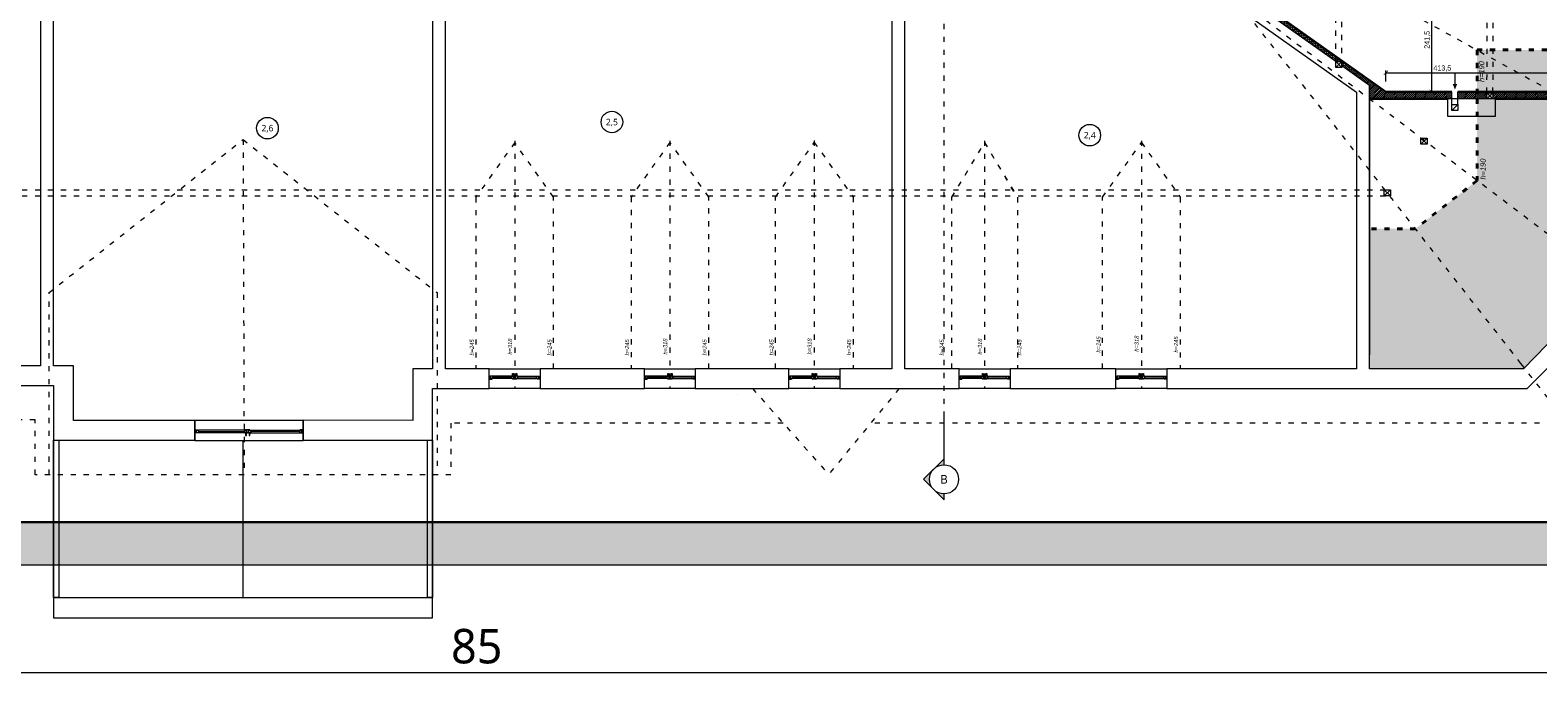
# Model space of a CAD drawing. Header units: millimetres. Extents: x 80301 to 146489, y -78581 to -28273.
# Tile 84 of 135: x 125489 to 128985, y -66786 to -65294. Entities that reach past the tile are written whole.
import ezdxf
from ezdxf.enums import TextEntityAlignment as Align

# ---------------------------------------------------------------- set-up
doc = ezdxf.new("R2010")
doc.units = ezdxf.units.MM
doc.linetypes.add('ACAD_ISO03W100', pattern=[30, 12, -18])
doc.layers.get('0').update_dxf_attribs({"lineweight": 0})
for name, color, linetype, lineweight in [('A-opisram.ART', 250, 'Continuous', 0), ('OPIS', 4, 'Continuous', 9), ('opis..KF', 250, 'Continuous', 15), ('pomocnicza', 30, 'Continuous', 0), ('stolarka_arch', 250, 'Continuous', 5), ('wentylacja..KF', 202, 'Continuous', 15), ('wymiar..KF', 12, 'Continuous', 5), ('ściana pro..KF', 222, 'Continuous', 30), ('ściany ist..KF', 61, 'Continuous', 5)]:
    doc.layers.add(name, color=color, linetype=linetype, lineweight=lineweight)
doc.layers.add('A-pomocram.ART', color=254, linetype='Continuous', lineweight=0, plot=False)
doc.layers.add('A-wymram.ART', color=10, linetype='Continuous', lineweight=5, plot=False)
for name, color, linetype, lineweight, true_color in [('A-przekrycieram.ART', 7, 'Continuous', 0, 0xffffff), ('instalacje_arch', 7, 'Continuous', 30, 0xd60000), ('wypełnienie 2', 7, 'Continuous', 0, 0x363636)]:
    doc.layers.add(name, color=color, linetype=linetype, lineweight=lineweight, true_color=true_color)
doc.styles.add('ARCH', font='segoeuil.ttf')
doc.styles.add('kamil', font='GOTHIC.TTF')
doc.dimstyles.new('100..KF', dxfattribs={"dimtxt": 12, "dimasz": 10, "dimexe": 5, "dimexo": 5, "dimgap": 3, "dimtad": 1, "dimdec": 1, "dimrnd": 0.5, "dimtxsty": 'kamil', "dimblk": 'ARCHTICK', "dimcen": 0, "dimclrd": 256, "dimclre": 256, "dimclrt": 256, "dimadec": 0, "dimazin": 0, "dimtfac": 1, "dimtdec": 1, "dimtofl": 0, "dimtmove": 0, "dimatfit": 3, "dimfxl": 10, "dimfxlon": 1, "dimlwd": 0, "dimlwe": 0, "dimarcsym": 0})
doc.dimstyles.new('RAMKA', dxfattribs={"dimscale": 20, "dimtxt": 4, "dimasz": 3, "dimexe": 5, "dimexo": 3, "dimgap": 1, "dimtad": 1, "dimdec": 1, "dimlfac": 0.01, "dimtxsty": 'ARCH', "dimblk": 'ARCHTICK', "dimcen": 0, "dimclrd": 256, "dimclre": 256, "dimclrt": 256, "dimadec": 0, "dimazin": 0, "dimtfac": 1, "dimtdec": 1, "dimtofl": 0, "dimtmove": 1, "dimatfit": 3, "dimfxl": 10, "dimfxlon": 1, "dimlwd": 0, "dimlwe": 0, "dimarcsym": 0})
pattern_1 = [(45, (-308.0725, -28536.048), (-2.24506403, 2.24506403), [])]

# ---------------------------------------------------------------- blocks, each defined once
blk = doc.blocks.new('_ArchTick')
at = {"color": 0, "linetype": 'ByBlock', "const_width": 0.15}
blk.add_lwpolyline([(-0.5, -0.5), (0.5, 0.5)], dxfattribs=at)
blk = doc.blocks.new('*D1237')
at = {"layer": 'A-wymram.ART', "linetype": 'Continuous', "lineweight": 0, "transparency": 16777216}
for p, q in [((0, -60), (0, -350)), ((8500, -60), (8500, -350)), ((8500, -250), (0, -250))]:
    blk.add_line(p, q, dxfattribs=at)
at = {"layer": 'Defpoints', "color": 0, "transparency": 16777216}
for p in [(0, 0), (8500, 0), (0, -250)]:
    blk.add_point(p, dxfattribs=at)
at = {"layer": 'A-wymram.ART', "lineweight": 0, "transparency": 16777216, "xscale": 60, "yscale": 60, "zscale": 60, "rotation": 180}
blk.add_blockref('_ArchTick', (0, -250), dxfattribs=at)
at = {"layer": 'A-wymram.ART', "lineweight": 0, "transparency": 16777216, "xscale": 60, "yscale": 60, "zscale": 60}
blk.add_blockref('_ArchTick', (8500, -250), dxfattribs=at)
at = {"layer": 'A-wymram.ART', "transparency": 16777216, "insert": (4250, -188.6), "char_height": 80, "attachment_point": 5, "style": 'ARCH'}
blk.add_mtext('85', dxfattribs=at)
blk = doc.blocks.new('*U638')
at = {"layer": 'stolarka_arch', "lineweight": 0}
blk.add_lwpolyline([(0, 0), (251, 0), (251, -46.8), (0, -46.8)], close=True, dxfattribs=at)
at = {"layer": 'stolarka_arch'}
for points in [[(0, -22), (6, -22), (6, -23), (3, -23), (3, -28), (0, -28)], [(3, -23), (8, -23), (8, -29), (2, -29), (2, -28), (3, -28)], [(8, -26), (121.3, -26), (121.3, -23), (8, -23)], [(8, -26), (121.3, -26), (121.3, -29), (8, -29)], [(126.3, -23), (121.3, -23), (121.3, -29), (127.3, -29), (127.3, -28), (126.3, -28)], [(126.3, -30), (122.3, -30), (122.3, -29), (126.3, -29)], [(123.3, -22), (133.3, -22), (133.3, -23), (130.3, -23), (130.3, -28), (126.3, -28), (126.3, -23), (123.3, -23)], [(125.3, -35), (123.3, -35), (123.3, -30), (125.3, -30)], [(130.3, -23), (135.3, -23), (135.3, -29), (129.3, -29), (129.3, -28), (130.3, -28)], [(134.3, -30), (130.3, -30), (130.3, -29), (134.3, -29)], [(133.3, -35), (131.3, -35), (131.3, -30), (133.3, -30)], [(243, -26), (135.3, -26), (135.3, -23), (243, -23)], [(243, -26), (135.3, -26), (135.3, -29), (243, -29)], [(248, -23), (243, -23), (243, -29), (249, -29), (249, -28), (248, -28)], [(251, -22), (245, -22), (245, -23), (248, -23), (248, -28), (251, -28)]]:
    blk.add_lwpolyline(points, close=True, dxfattribs=at)
blk = doc.blocks.new('*U639')
at = {"layer": 'stolarka_arch', "lineweight": 0}
blk.add_lwpolyline([(0, 0), (118, 0), (118, -46), (0, -46)], close=True, dxfattribs=at)
at = {"layer": 'stolarka_arch'}
for points in [[(0, -22), (6, -22), (6, -23), (3, -23), (3, -28), (0, -28)], [(3, -23), (8, -23), (8, -29), (2, -29), (2, -28), (3, -28)], [(8, -26), (52, -26), (52, -23), (8, -23)], [(8, -26), (52, -26), (52, -29), (8, -29)], [(57, -23), (52, -23), (52, -29), (58, -29), (58, -28), (57, -28)], [(57, -30), (53, -30), (53, -29), (57, -29)], [(54, -22), (64, -22), (64, -23), (61, -23), (61, -28), (57, -28), (57, -23), (54, -23)], [(56, -35), (54, -35), (54, -30), (56, -30)], [(61, -23), (66, -23), (66, -29), (60, -29), (60, -28), (61, -28)], [(65, -30), (61, -30), (61, -29), (65, -29)], [(64, -35), (62, -35), (62, -30), (64, -30)], [(110, -26), (66, -26), (66, -23), (110, -23)], [(110, -26), (66, -26), (66, -29), (110, -29)], [(115, -23), (110, -23), (110, -29), (116, -29), (116, -28), (115, -28)], [(118, -22), (112, -22), (112, -23), (115, -23), (115, -28), (118, -28)]]:
    blk.add_lwpolyline(points, close=True, dxfattribs=at)
blk = doc.blocks.new('*U633')
at = {"layer": 'stolarka_arch', "lineweight": 0}
blk.add_lwpolyline([(0, 0), (118, 0), (118, -46), (0, -46)], close=True, dxfattribs=at)
at = {"layer": 'stolarka_arch'}
for points in [[(0, -22), (6, -22), (6, -23), (3, -23), (3, -28), (0, -28)], [(3, -23), (8, -23), (8, -29), (2, -29), (2, -28), (3, -28)], [(8, -26), (52, -26), (52, -23), (8, -23)], [(8, -26), (52, -26), (52, -29), (8, -29)], [(57, -23), (52, -23), (52, -29), (58, -29), (58, -28), (57, -28)], [(57, -30), (53, -30), (53, -29), (57, -29)], [(54, -22), (64, -22), (64, -23), (61, -23), (61, -28), (57, -28), (57, -23), (54, -23)], [(56, -35), (54, -35), (54, -30), (56, -30)], [(61, -23), (66, -23), (66, -29), (60, -29), (60, -28), (61, -28)], [(65, -30), (61, -30), (61, -29), (65, -29)], [(64, -35), (62, -35), (62, -30), (64, -30)], [(110, -26), (66, -26), (66, -23), (110, -23)], [(110, -26), (66, -26), (66, -29), (110, -29)], [(115, -23), (110, -23), (110, -29), (116, -29), (116, -28), (115, -28)], [(118, -22), (112, -22), (112, -23), (115, -23), (115, -28), (118, -28)]]:
    blk.add_lwpolyline(points, close=True, dxfattribs=at)
blk = doc.blocks.new('*U634')
at = {"layer": 'stolarka_arch', "lineweight": 0}
blk.add_lwpolyline([(0, 0), (118, 0), (118, -46), (0, -46)], close=True, dxfattribs=at)
at = {"layer": 'stolarka_arch'}
for points in [[(0, -22), (6, -22), (6, -23), (3, -23), (3, -28), (0, -28)], [(3, -23), (8, -23), (8, -29), (2, -29), (2, -28), (3, -28)], [(8, -26), (52, -26), (52, -23), (8, -23)], [(8, -26), (52, -26), (52, -29), (8, -29)], [(57, -23), (52, -23), (52, -29), (58, -29), (58, -28), (57, -28)], [(57, -30), (53, -30), (53, -29), (57, -29)], [(54, -22), (64, -22), (64, -23), (61, -23), (61, -28), (57, -28), (57, -23), (54, -23)], [(56, -35), (54, -35), (54, -30), (56, -30)], [(61, -23), (66, -23), (66, -29), (60, -29), (60, -28), (61, -28)], [(65, -30), (61, -30), (61, -29), (65, -29)], [(64, -35), (62, -35), (62, -30), (64, -30)], [(110, -26), (66, -26), (66, -23), (110, -23)], [(110, -26), (66, -26), (66, -29), (110, -29)], [(115, -23), (110, -23), (110, -29), (116, -29), (116, -28), (115, -28)], [(118, -22), (112, -22), (112, -23), (115, -23), (115, -28), (118, -28)]]:
    blk.add_lwpolyline(points, close=True, dxfattribs=at)
blk = doc.blocks.new('*U630')
at = {"layer": 'stolarka_arch', "lineweight": 0}
blk.add_lwpolyline([(0, 0), (118, 0), (118, -46), (0, -46)], close=True, dxfattribs=at)
at = {"layer": 'stolarka_arch'}
for points in [[(0, -22), (6, -22), (6, -23), (3, -23), (3, -28), (0, -28)], [(3, -23), (8, -23), (8, -29), (2, -29), (2, -28), (3, -28)], [(8, -26), (52, -26), (52, -23), (8, -23)], [(8, -26), (52, -26), (52, -29), (8, -29)], [(57, -23), (52, -23), (52, -29), (58, -29), (58, -28), (57, -28)], [(57, -30), (53, -30), (53, -29), (57, -29)], [(54, -22), (64, -22), (64, -23), (61, -23), (61, -28), (57, -28), (57, -23), (54, -23)], [(56, -35), (54, -35), (54, -30), (56, -30)], [(61, -23), (66, -23), (66, -29), (60, -29), (60, -28), (61, -28)], [(65, -30), (61, -30), (61, -29), (65, -29)], [(64, -35), (62, -35), (62, -30), (64, -30)], [(110, -26), (66, -26), (66, -23), (110, -23)], [(110, -26), (66, -26), (66, -29), (110, -29)], [(115, -23), (110, -23), (110, -29), (116, -29), (116, -28), (115, -28)], [(118, -22), (112, -22), (112, -23), (115, -23), (115, -28), (118, -28)]]:
    blk.add_lwpolyline(points, close=True, dxfattribs=at)
blk = doc.blocks.new('*U631')
at = {"layer": 'stolarka_arch', "lineweight": 0}
blk.add_lwpolyline([(0, 0), (118, 0), (118, -46), (0, -46)], close=True, dxfattribs=at)
at = {"layer": 'stolarka_arch'}
for points in [[(0, -22), (6, -22), (6, -23), (3, -23), (3, -28), (0, -28)], [(3, -23), (8, -23), (8, -29), (2, -29), (2, -28), (3, -28)], [(8, -26), (52, -26), (52, -23), (8, -23)], [(8, -26), (52, -26), (52, -29), (8, -29)], [(57, -23), (52, -23), (52, -29), (58, -29), (58, -28), (57, -28)], [(57, -30), (53, -30), (53, -29), (57, -29)], [(54, -22), (64, -22), (64, -23), (61, -23), (61, -28), (57, -28), (57, -23), (54, -23)], [(56, -35), (54, -35), (54, -30), (56, -30)], [(61, -23), (66, -23), (66, -29), (60, -29), (60, -28), (61, -28)], [(65, -30), (61, -30), (61, -29), (65, -29)], [(64, -35), (62, -35), (62, -30), (64, -30)], [(110, -26), (66, -26), (66, -23), (110, -23)], [(110, -26), (66, -26), (66, -29), (110, -29)], [(115, -23), (110, -23), (110, -29), (116, -29), (116, -28), (115, -28)], [(118, -22), (112, -22), (112, -23), (115, -23), (115, -28), (118, -28)]]:
    blk.add_lwpolyline(points, close=True, dxfattribs=at)
blk = doc.blocks.new('nr pom')
at = {"layer": 'opis..KF', "lineweight": 20}
blk.add_circle((0, 0), 25, dxfattribs=at)
at = {"layer": 'opis..KF', "style": 'ARCH'}
blk.add_attdef('00', text='', height=15, dxfattribs=at).set_placement((0, 0), align=Align.MIDDLE_CENTER)
blk = doc.blocks.new('*U1262')
at = {"layer": 'OPIS', "lineweight": 20}
h = blk.add_hatch(color=256, dxfattribs=at)
h.dxf.hatch_style = 1
h.paths.add_polyline_path([(0, 33.8), (0, 47.7), (-23.9, 23.9, -0.198912)])
h.paths.add_polyline_path([(-47.7, 0), (-23.9, -23.9, -0.198912), (-33.8, 0, -0.198912), (-23.9, 23.9)])
h.paths.add_polyline_path([(-23.9, -23.9), (0, -47.7), (0, -33.8, -0.198912)])
h = blk.add_hatch(color=256, dxfattribs=at)
h.dxf.hatch_style = 1
h.paths.add_polyline_path([(-23.9, -3825.8), (0, -3849.7), (0, -3835.7, -0.198912)])
h.paths.add_polyline_path([(-23.9, -3825.8, -0.198912), (-33.8, -3802, -0.198912), (-23.9, -3778.1), (-47.7, -3802)])
h.paths.add_polyline_path([(0, -3768.2), (0, -3754.2), (-23.9, -3778.1, -0.198912)])
at = {"layer": 'OPIS', "linetype": 'ACAD_ISO03W100', "lineweight": 9}
blk.add_line((0, -3657), (0, -145), dxfattribs=at)
at = {"layer": 'OPIS', "lineweight": 20}
for points in [[(0, -33.8), (0, -47.7), (-47.7, 0), (0, 47.7), (0, 33.8)], [(0, -45), (0, -145)], [(0, -3757), (0, -3657)], [(0, -3768.2), (0, -3754.2), (-47.7, -3802), (0, -3849.7), (0, -3835.7)]]:
    blk.add_lwpolyline(points, dxfattribs=at)
for centre in [(0, 0), (0, -3802)]:
    blk.add_circle(centre, 33.8, dxfattribs=at)
at = {"layer": 'OPIS', "style": 'ARCH'}
blk.add_attdef('P1', text='', height=20, rotation=180, dxfattribs=at).set_placement((0, 0), align=Align.MIDDLE_CENTER)
blk.add_attdef('P2', text='', height=20, dxfattribs=at).set_placement((0, -3802), align=Align.MIDDLE_CENTER)
blk = doc.blocks.new('*U1216')
at = {"layer": 'wentylacja..KF', "lineweight": 5}
h = blk.add_hatch(color=256, dxfattribs=at)
h.dxf.hatch_style = 1
h.paths.add_polyline_path([(12.5, 5), (12.5, 1.2), (38.5, 1.2), (38.5, -1.3), (12.5, -1.3), (12.5, -5), (0, 0)])
at = {"layer": 'wentylacja..KF', "color": 240, "const_width": 0.239}
blk.add_lwpolyline([(12.5, 5), (12.5, 1.2), (38.5, 1.2), (38.5, -1.3), (12.5, -1.3), (12.5, -5), (0, 0)], close=True, dxfattribs=at)
blk = doc.blocks.new('*D1263')
at = {"layer": 'Defpoints', "color": 0, "linetype": 'ByBlock', "transparency": 16777216}
for p in [(128689.6, -65453.5), (129409.8, -65453.5), (128689.6, -66080)]:
    blk.add_point(p, dxfattribs=at)
at = {"layer": 'wymiar..KF', "linetype": 'Continuous', "lineweight": 0, "transparency": 16777216}
for p, q in [((129389.8, -65453.5), (129414.8, -65453.5)), ((129409.8, -66080), (129409.8, -65453.5)), ((129389.8, -66080), (129414.8, -66080))]:
    blk.add_line(p, q, dxfattribs=at)
at = {"layer": 'wymiar..KF', "linetype": 'ByBlock', "lineweight": 0, "transparency": 16777216, "xscale": 10, "yscale": 10, "zscale": 10}
for p, rotation in [((129409.8, -65453.5), 90), ((129409.8, -66080), 270)]:
    blk.add_blockref('_ArchTick', p, dxfattribs=dict(at, rotation=rotation))
at = {"layer": 'wymiar..KF', "linetype": 'ByBlock', "transparency": 16777216, "insert": (129399.9, -65766.7), "char_height": 12, "attachment_point": 5, "rotation": 90, "style": 'kamil'}
blk.add_mtext('626,5', dxfattribs=at)
blk = doc.blocks.new('*D1264')
at = {"layer": 'Defpoints', "color": 0, "linetype": 'ByBlock', "transparency": 16777216}
for p in [(128689.6, -65453.5), (128733.6, -65437.5), (129409.8, -65437.5)]:
    blk.add_point(p, dxfattribs=at)
at = {"layer": 'wymiar..KF', "linetype": 'Continuous', "lineweight": 0, "transparency": 16777216}
for p, q in [((129438.2, -65437), (129438.2, -65415.6)), ((129389.8, -65437.5), (129414.8, -65437.5)), ((129389.8, -65453.5), (129414.8, -65453.5)), ((129409.8, -65445.5), (129438.2, -65437)), ((129409.8, -65453.5), (129409.8, -65437.5))]:
    blk.add_line(p, q, dxfattribs=at)
at = {"layer": 'wymiar..KF', "linetype": 'ByBlock', "lineweight": 0, "transparency": 16777216, "xscale": 10, "yscale": 10, "zscale": 10}
for p, rotation in [((129409.8, -65437.5), 90), ((129409.8, -65453.5), 270)]:
    blk.add_blockref('_ArchTick', p, dxfattribs=dict(at, rotation=rotation))
at = {"layer": 'wymiar..KF', "linetype": 'ByBlock', "transparency": 16777216, "insert": (129428.9, -65426.3), "char_height": 12, "attachment_point": 5, "rotation": 90, "style": 'kamil'}
blk.add_mtext('16', dxfattribs=at)
blk = doc.blocks.new('*D1265')
at = {"layer": 'Defpoints', "color": 0, "linetype": 'ByBlock', "transparency": 16777216}
for p in [(129004, -64971), (129409.8, -64971), (128733.6, -65437.5)]:
    blk.add_point(p, dxfattribs=at)
at = {"layer": 'wymiar..KF', "linetype": 'Continuous', "lineweight": 0, "transparency": 16777216}
for p, q in [((129389.8, -64971), (129414.8, -64971)), ((129409.8, -65437.5), (129409.8, -64971)), ((129389.8, -65437.5), (129414.8, -65437.5))]:
    blk.add_line(p, q, dxfattribs=at)
at = {"layer": 'wymiar..KF', "linetype": 'ByBlock', "lineweight": 0, "transparency": 16777216, "xscale": 10, "yscale": 10, "zscale": 10}
for p, rotation in [((129409.8, -64971), 90), ((129409.8, -65437.5), 270)]:
    blk.add_blockref('_ArchTick', p, dxfattribs=dict(at, rotation=rotation))
at = {"layer": 'wymiar..KF', "linetype": 'ByBlock', "transparency": 16777216, "insert": (129399.9, -65204.2), "char_height": 12, "attachment_point": 5, "rotation": 90, "style": 'kamil'}
blk.add_mtext('466,5', dxfattribs=at)
blk = doc.blocks.new('*D1383')
at = {"layer": 'Defpoints', "color": 0, "linetype": 'ByBlock', "transparency": 16777216}
for p in [(128591.2, -65196), (128739.3, -65196), (128692.9, -65437.5)]:
    blk.add_point(p, dxfattribs=at)
at = {"layer": 'wymiar..KF', "linetype": 'Continuous', "lineweight": 0, "transparency": 16777216}
for p, q in [((128719.3, -65196), (128744.3, -65196)), ((128739.3, -65437.5), (128739.3, -65196)), ((128719.3, -65437.5), (128744.3, -65437.5))]:
    blk.add_line(p, q, dxfattribs=at)
at = {"layer": 'wymiar..KF', "linetype": 'ByBlock', "lineweight": 0, "transparency": 16777216, "xscale": 10, "yscale": 10, "zscale": 10}
for p, rotation in [((128739.3, -65196), 90), ((128739.3, -65437.5), 270)]:
    blk.add_blockref('_ArchTick', p, dxfattribs=dict(at, rotation=rotation))
at = {"layer": 'wymiar..KF', "linetype": 'ByBlock', "transparency": 16777216, "insert": (128729.4, -65316.7), "char_height": 12, "attachment_point": 5, "rotation": 90, "style": 'kamil'}
blk.add_mtext('241,5', dxfattribs=at)
blk = doc.blocks.new('*D1452')
at = {"layer": 'Defpoints', "color": 0, "linetype": 'ByBlock', "lineweight": 35, "transparency": 16777216}
for p in [(129046.9, -65393.1), (128633.2, -65437.5), (129046.9, -65437.5)]:
    blk.add_point(p, dxfattribs=at)
at = {"layer": 'wymiar..KF', "linetype": 'Continuous', "lineweight": 0, "transparency": 16777216}
for p, q in [((128633.2, -65413.1), (128633.2, -65388.1)), ((129046.9, -65413.1), (129046.9, -65388.1)), ((128633.2, -65393.1), (129046.9, -65393.1))]:
    blk.add_line(p, q, dxfattribs=at)
at = {"layer": 'wymiar..KF', "linetype": 'ByBlock', "lineweight": 0, "transparency": 16777216, "xscale": 10, "yscale": 10, "zscale": 10, "rotation": 180}
blk.add_blockref('_ArchTick', (128633.2, -65393.1), dxfattribs=at)
at = {"layer": 'wymiar..KF', "linetype": 'ByBlock', "lineweight": 0, "transparency": 16777216, "xscale": 10, "yscale": 10, "zscale": 10}
blk.add_blockref('_ArchTick', (129046.9, -65393.1), dxfattribs=at)
at = {"layer": 'wymiar..KF', "linetype": 'ByBlock', "transparency": 16777216, "insert": (128764, -65383.2), "char_height": 12, "attachment_point": 5, "style": 'kamil'}
blk.add_mtext('413,5', dxfattribs=at)
blk = doc.blocks.new('*U1234')
at = {"layer": 'A-przekrycieram.ART'}
h = blk.add_hatch(color=256, dxfattribs=at)
h.dxf.hatch_style = 1
h.paths.add_polyline_path([(0, 4200), (8500, 4200), (8500, 0), (0, 0)])
h.paths.add_polyline_path([(200, 4100), (8400, 4100), (8400, 100), (200, 100)], flags=16)
at = {"layer": 'A-opisram.ART', "lineweight": 30}
blk.add_lwpolyline([(200, 4100), (8400, 4100), (8400, 100), (200, 100)], close=True, dxfattribs=at)
at = {"layer": 'A-pomocram.ART'}
blk.add_lwpolyline([(0, 4200), (8500, 4200), (8500, 0), (0, 0)], close=True, dxfattribs=at)
at = {"layer": 'A-wymram.ART'}
dim = blk.add_linear_dim(base=(0, -250), p1=(8500, 0), p2=(0, 0), dimstyle='RAMKA', dxfattribs=at)
dim.commit()
dim.dimension.update_dxf_attribs({"geometry": '*D1237', "text_midpoint": (4250, -188.63)})

msp = doc.modelspace()

# ---------------------------------------------------------------- hatches: boundary and pattern name
at = {"layer": 'pomocnicza', "linetype": 'ByBlock', "lineweight": 0, "true_color": 0xe8e8e8}
h = msp.add_hatch(color=254, dxfattribs=at)
h.dxf.hatch_style = 1
h.paths.add_polyline_path([(128595.08, -65755.16), (128701.57, -65755.16), (128844.5, -65643.29), (128844.5, -65340.35), (129046.9, -65340.35), (129046.9, -65493.99), (129139.7, -65493.99), (129139.45, -65887.48), (128952.08, -66080), (128595.08, -66080)])
at = {"layer": 'wypełnienie 2', "linetype": 'ByBlock', "transparency": 33554595}
h = msp.add_hatch(dxfattribs=at)
h.set_pattern_fill('ANSI31', color=256)
h.set_pattern_definition(pattern_1)
h.paths.add_polyline_path([(128644.4, -64970.99), (128632.4, -64970.99), (128632.4, -64982.02), (128644.4, -64982.02)])
h.paths.add_polyline_path([(128644.4, -65082.02), (128632.4, -65082.02), (128632.4, -65183.99), (128530.65, -65183.99), (128530.65, -65195.99), (128644.4, -65195.99)])
h.paths.add_polyline_path([(128530.65, -65183.99), (128516.65, -65183.99), (128516.65, -65195.99), (128530.65, -65195.99)])
h.paths.add_polyline_path([(128516.65, -65183.99), (128342.65, -65183.99), (128342.65, -65244.07), (128516.39, -65367.24), (128516.65, -65367.24), (128516.65, -65354.86), (128344.65, -65232.93), (128344.65, -65195.99), (128516.65, -65195.99)])
h.paths.add_polyline_path([(128342.65, -65183.99), (128328.65, -65183.99), (128328.65, -65233.97), (128342.65, -65233.97)])
h.paths.add_polyline_path([(128328.65, -65183.99), (128306.97, -65183.99), (128286.69, -65204.4), (128328.65, -65234.15), (128328.65, -65233.97)])
h.paths.add_polyline_path([(128306.97, -65183.99), (128257.9, -65183.99), (128286.69, -65204.4)])
h = msp.add_hatch(dxfattribs=at)
h.set_pattern_fill('ANSI31', color=256)
h.set_pattern_definition(pattern_1)
h.paths.add_polyline_path([(128530.65, -65364.79), (128530.65, -65377.35), (128595.08, -65423.02), (128595.08, -65453.49), (128775.9, -65453.49), (128786.14, -65453.49), (128786.14, -65437.49), (128633.21, -65437.49)])
h.paths.add_polyline_path([(128516.65, -65354.86), (128516.65, -65367.24), (128530.65, -65367.24), (128530.65, -65364.79)])
h.paths.add_polyline_path([(128844.5, -65437.49), (128800.14, -65437.49), (128800.14, -65453.49), (128844.5, -65453.49)])
h.paths.add_polyline_path([(128867.4, -65439.49), (128867.41, -65437.49), (128844.5, -65437.49), (128844.5, -65453.49), (128867.4, -65453.49)])
h.paths.add_polyline_path([(128881.41, -65437.49), (128881.4, -65439.49), (128881.4, -65453.49), (128886.9, -65453.49), (129046.9, -65453.49), (129046.9, -65437.49)])

# ---------------------------------------------------------------- linework, layer by layer
at = {"linetype": 'ACAD_ISO03W100'}
for p, q in [((128516.65, -65367.42), (128516.65, -64763.6)), ((128530.65, -65377.35), (128530.65, -64763.6)), ((128867.4, -65439.49), (128869.4, -64988.99)), ((128881.4, -65439.49), (128883.4, -64988.99)), ((129177.4, -65895.71), (128277.65, -65213.49)), ((128946.4, -66067.99), (128277.65, -65213.49)), ((128614.58, -65213.08), (129044.4, -65451)), ((125982.44, -65548.29), (125985.09, -66324.48)), ((126612.44, -65551.02), (126612.44, -66125.8)), ((126972.43, -65550.92), (126972.43, -66125.7)), ((127307.42, -65550.75), (127307.42, -66125.53)), ((127702.39, -65551.02), (127702.39, -66125.8)), ((128066.08, -65551.02), (128066.08, -66125.8)), ((124449.99, -65665), (128643.4, -65665)), ((124449.99, -65679), (128643.4, -65679)), ((129027.7, -66171.87), (128946.15, -66067.68)), ((127163.94, -66126), (127340.4, -66325.04)), ((127504.4, -66126), (127340.4, -66325.04))]:
    msp.add_line(p, q, dxfattribs=at)
for p, q in [((128786.14, -65466.86), (128786.14, -65437.49)), ((128800.14, -65466.86), (128800.14, -65437.49)), ((128786.14, -65480.86), (128800.14, -65466.86)), ((127128.68, -66139.47), (127128.68, -66139.47))]:
    msp.add_line(p, q)
for points in [[(127084.9, -62604.99), (129048.9, -62604.99), (129048.9, -64228.99), (129260.9, -64229.46), (129256.4, -64984.55), (129162.04, -64984.55), (129162.04, -65442.38), (129260.9, -65442.38), (129260.9, -65959.92), (129019.53, -66206), (127438.49, -66206)], [(125532.44, -66326.03), (125532.44, -65903.49), (125982.44, -65548.29), (126432.44, -65903.49), (126432.44, -66322.96)], [(126702.44, -66080), (126702.44, -65681.99), (126612.44, -65555.09), (126522.44, -65681.99), (126522.44, -66080)], [(127062.44, -66079.6), (127062.44, -65681.59), (126972.44, -65554.69), (126882.44, -65681.59), (126882.44, -66079.6)], [(127217.41, -66079.72), (127217.41, -65681.71), (127307.42, -65554.81), (127397.42, -65681.71), (127397.41, -66079.72)], [(127626.49, -66080), (127626.49, -65681.99), (127702.39, -65554.99), (127778.53, -65681.99), (127778.53, -66080)], [(127626.49, -65681.99), (127702.39, -65554.99), (127777.43, -65681.99)], [(127976.08, -66080), (127976.08, -65681.99), (128066.08, -65555.09), (128156.08, -65681.99), (128156.08, -66080)], [(127234.86, -66206), (126464.29, -66206), (126464.72, -66326.27), (125500.01, -66326.27), (125500.01, -66198.95), (124701.18, -66198.98)]]:
    msp.add_lwpolyline(points, dxfattribs=at)
at = {"linetype": 'ByBlock'}
msp.add_lwpolyline([(128775.9, -65493.99), (128886.9, -65493.99), (128886.9, -65453.49), (128775.9, -65453.49)], close=True, dxfattribs=at)
msp.add_lwpolyline([(128786.14, -65466.86), (128800.14, -65466.86), (128800.14, -65480.86), (128786.14, -65480.86)], close=True)
at = {"layer": 'pomocnicza', "color": 114, "linetype": 'ACAD_ISO03W100', "lineweight": 40, "true_color": 0x139b48}
for p, q in [((128844.5, -65340.35), (128844.5, -65453.49)), ((128844.5, -65340.35), (129046.9, -65340.35)), ((128844.5, -65453.49), (128844.5, -65643.29)), ((128844.5, -65643.29), (128701.57, -65755.16)), ((128701.57, -65755.16), (128595.08, -65755.16))]:
    msp.add_line(p, q, dxfattribs=at)
at = {"layer": 'ściana pro..KF', "linetype": 'ByBlock'}
for p, q in [((128344.65, -65232.93), (128633.21, -65437.49)), ((128775.9, -65453.49), (128595.08, -65453.49)), ((128633.21, -65437.49), (128786.14, -65437.49)), ((128800.14, -65437.49), (129046.9, -65437.49)), ((128886.9, -65453.49), (129046.9, -65453.49))]:
    msp.add_line(p, q, dxfattribs=at)
at = {"layer": 'ściana pro..KF', "color": 252, "lineweight": 9, "true_color": 0x969696}
msp.add_line((125982.44, -66611.08), (125982.36, -66246), dxfattribs=at)
for points in [[(125542.94, -66246), (125542.94, -66658.08), (126421.94, -66658.08), (126421.94, -66246)], [(125542.94, -66246), (125542.94, -66611.08), (126421.94, -66611.08), (126421.94, -66246)], [(125542.94, -66246), (125554.94, -66246), (125554.94, -66611.08), (125542.94, -66611.08), (125542.94, -66246)], [(126409.94, -66246.05), (126421.94, -66246.05), (126421.94, -66611.13), (126409.94, -66611.13), (126409.94, -66246.05)]]:
    msp.add_lwpolyline(points, dxfattribs=at)
at = {"layer": 'ściany ist..KF', "linetype": 'ByBlock'}
for p, q in [((128516.65, -65367.42), (128342.65, -65244.07)), ((128516.65, -65367.24), (128530.65, -65381.24)), ((128516.65, -65381.24), (128530.65, -65367.24)), ((128589.4, -65418.99), (128530.65, -65377.35)), ((128595.08, -65423.02), (128589.4, -65418.99)), ((128595.08, -65423.02), (128595.08, -66047.99)), ((128565.04, -65441.61), (128565.04, -66080)), ((128886.9, -65453.49), (128775.9, -65453.49)), ((128775.9, -65453.49), (128775.9, -65493.99)), ((128867.4, -65439.49), (128881.4, -65453.49)), ((128867.4, -65453.49), (128881.4, -65439.49)), ((128886.9, -65493.99), (128886.9, -65453.49)), ((128775.9, -65493.99), (128886.9, -65493.99)), ((128714.4, -65544.99), (128728.4, -65558.99)), ((128714.4, -65558.99), (128728.4, -65544.99)), ((128629.4, -65665), (128643.4, -65679)), ((128629.4, -65679), (128643.4, -65665))]:
    msp.add_line(p, q, dxfattribs=at)
for points in [[(128046.9, -65150.45), (128046.9, -65214.99), (127706.36, -65214.99), (127706.36, -65230), (128270.85, -65230), (128565.04, -65438.55), (128565.04, -66080), (128125.08, -66080), (128125.08, -66126)], [(128125.08, -66126), (128960.4, -66126), (129182.9, -65904.08), (129182.9, -65447.99), (129092.9, -65447.99), (129092.9, -65339), (129046.9, -65339), (129046.9, -65493.99), (129139.7, -65493.99), (129139.45, -65887.48), (128952.08, -66080), (128595.08, -66080), (128595.08, -65423.02), (128530.65, -65377.35), (128530.65, -65381.24), (128516.65, -65381.24), (128516.65, -65367.42), (128342.65, -65244.07), (128342.65, -65247.97), (128328.65, -65247.97), (128328.65, -65234.15), (128257.9, -65183.99), (128092.9, -65183.99), (128092.9, -65150.45)], [(125459.86, -65215), (125459.9, -65230), (125512.94, -65230), (125512.94, -66072.94), (125411.44, -66072.94), (125411.44, -66118.94), (125542.94, -66118.94), (125542.94, -66246), (125870.81, -66246), (125870.81, -66200), (125588.94, -66200), (125588.94, -66073.05), (125542.94, -66073), (125542.94, -65230), (126200.85, -65230), (126200.85, -65215), (125459.9, -65214.99)], [(126121.81, -66200), (126121.81, -66246), (126421.94, -66246), (126421.94, -66126), (126553.44, -66126), (126553.44, -66080), (126452.04, -66080), (126452.32, -65229.94), (126616.9, -65229.99), (126616.9, -65215), (126290.85, -65215), (126290.85, -65229.89), (126421.94, -65229.64), (126421.94, -66079.94), (126375.94, -66080), (126375.94, -66200), (126121.81, -66199.22)], [(126706.9, -65230), (127487.04, -65230), (127487.04, -66080), (127366.42, -66080), (127366.42, -66126), (127643.39, -66126), (127643.39, -66080), (127517.04, -66080), (127517.04, -65230), (127616.36, -65230), (127616.36, -65214.99), (126706.9, -65214.99), (126706.9, -65230)], [(128270.85, -65230), (128565.04, -65438.55), (128565.04, -65567.93)], [(128516.65, -65367.24), (128530.65, -65367.24), (128530.65, -65381.24), (128516.65, -65381.24), (128516.65, -65367.24)], [(128867.4, -65439.49), (128881.4, -65439.49), (128881.4, -65453.49), (128867.4, -65453.49), (128867.4, -65439.49)], [(128714.4, -65544.99), (128728.4, -65544.99), (128728.4, -65558.99), (128714.4, -65558.99), (128714.4, -65544.99)], [(128629.4, -65665), (128643.4, -65665), (128643.4, -65679), (128629.4, -65679), (128629.4, -65665)]]:
    msp.add_lwpolyline(points, dxfattribs=at)
for points in [[(126671.44, -66126), (126913.43, -66126), (126913.43, -66080), (126671.44, -66080)], [(127031.43, -66126), (127248.42, -66126), (127248.42, -66080), (127031.43, -66080)], [(127761.39, -66126), (128007.08, -66126), (128007.08, -66080), (127761.39, -66080)]]:
    msp.add_lwpolyline(points, close=True, dxfattribs=at)

# ---------------------------------------------------------------- block references
msp.add_blockref('*U1234', (122274.45, -66535.84))
at = {"layer": 'instalacje_arch'}
msp.add_blockref('*U1262', (127608.26, -62534.67), dxfattribs=at).add_auto_attribs({'P2': 'B', 'P1': 'B'})
at = {"layer": 'opis..KF', "color": 30}
for p, values in [((126837.97, -65507.49), {'00': '2,5'}), ((126039.03, -65521.72), {'00': '2,6'}), ((127946.25, -65538.04), {'00': '2,4'})]:
    msp.add_blockref('nr pom', p, dxfattribs=at).add_auto_attribs(values)
at = {"layer": 'stolarka_arch', "rotation": 180}
for name, p in [('*U634', (126671.44, -66126)), ('*U633', (127031.43, -66126)), ('*U639', (127366.42, -66126)), ('*U630', (127761.39, -66126)), ('*U631', (128125.08, -66126))]:
    msp.add_blockref(name, p, dxfattribs=at)
at = {"layer": 'stolarka_arch', "xscale": -1}
msp.add_blockref('*U638', (126121.81, -66200), dxfattribs=at)
at = {"layer": 'wentylacja..KF', "rotation": 89.99999999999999}
msp.add_blockref('*U1216', (128793.29, -65432.01), dxfattribs=at)

# ---------------------------------------------------------------- texts
at = {"layer": 'opis..KF', "attachment_point": 5, "rotation": 90, "style": 'ARCH'}
for s, insert, char_height in [('{\\fCentury Gothic|b0|i1|c238|p34;h=190}', (128855.02, -65390.44), 12.48), ('{\\fCentury Gothic|b0|i1|c238|p34;h=190}', (128858.33, -65616.6), 12.48), ('{\\fCentury Gothic|b0|i1|c238|p34;h=245}', (126513.13, -66030.54), 9.6), ('{\\fCentury Gothic|b0|i1|c238|p34;h=318}', (126601.63, -66028.56), 9.6), ('{\\fCentury Gothic|b0|i1|c238|p34;h=245}', (126693.13, -66030.54), 9.6), ('{\\fCentury Gothic|b0|i1|c238|p34;h=245}', (126873.13, -66030.44), 9.6), ('{\\fCentury Gothic|b0|i1|c238|p34;h=318}', (126961.63, -66028.46), 9.6), ('{\\fCentury Gothic|b0|i1|c238|p34;h=245}', (127053.13, -66030.44), 9.6), ('{\\fCentury Gothic|b0|i1|c238|p34;h=245}', (127208.11, -66030.27), 9.6), ('{\\fCentury Gothic|b0|i1|c238|p34;h=318}', (127296.61, -66028.29), 9.6), ('{\\fCentury Gothic|b0|i1|c238|p34;h=245}', (127388.11, -66030.27), 9.6), ('{\\fCentury Gothic|b0|i1|c238|p34;h=245}', (127603.08, -66030.54), 9.6), ('{\\fCentury Gothic|b0|i1|c238|p34;h=318}', (127691.58, -66028.56), 9.6), ('{\\fCentury Gothic|b0|i1|c238|p34;h=245}', (127783.08, -66030.54), 9.6), ('{\\fCentury Gothic|b0|i1|c238|p34;h=245}', (127966.43, -66023.8), 9.6), ('{\\fCentury Gothic|b0|i1|c238|p34;h=318}', (128054.93, -66021.82), 9.6), ('{\\fCentury Gothic|b0|i1|c238|p34;h=245}', (128146.43, -66023.8), 9.6)]:
    msp.add_mtext_dynamic_manual_height_columns(s, width=156.7001, gutter_width=70, heights=[0], dxfattribs=dict(at, insert=insert, char_height=char_height))

# ---------------------------------------------------------------- dimensions: what is measured, and where the dimension line sits
at = {"layer": 'wymiar..KF', "linetype": 'ByBlock'}
for base, p1, p2, override, picture, middle in [((129409.76, -64970.99), (128733.6, -65437.49), (129003.97, -64970.99), {"dimtmove": 1, "dimfxl": 20}, '*D1265', (129399.9, -65204.24)), ((128739.3, -65195.99), (128692.88, -65437.49), (128591.17, -65195.99), {"dimfxl": 20}, '*D1383', (128729.45, -65316.74)), ((129409.76, -65437.49), (128689.63, -65453.49), (128733.6, -65437.49), {"dimtmove": 1, "dimfxl": 20}, '*D1264', (129428.86, -65433.97)), ((129409.76, -65453.49), (128689.63, -66080), (128689.63, -65453.49), {"dimfxl": 20}, '*D1263', (129399.9, -65766.75))]:
    dim = msp.add_linear_dim(base=base, p1=p1, p2=p2, angle=90, dimstyle='100..KF', override=override, dxfattribs=at)
    dim.commit()
    dim.dimension.update_dxf_attribs({"geometry": picture, "text_midpoint": middle})
dim = msp.add_linear_dim(base=(129046.9, -65393.07), p1=(128633.21, -65437.49), p2=(129046.9, -65437.49), dimstyle='100..KF', override={"dimfxl": 20}, dxfattribs=at)
dim.commit()
dim.dimension.update_dxf_attribs({"geometry": '*D1452', "text_midpoint": (128764.01, -65393.07), "dimtype": 160})

doc.saveas('drawing.dxf')
